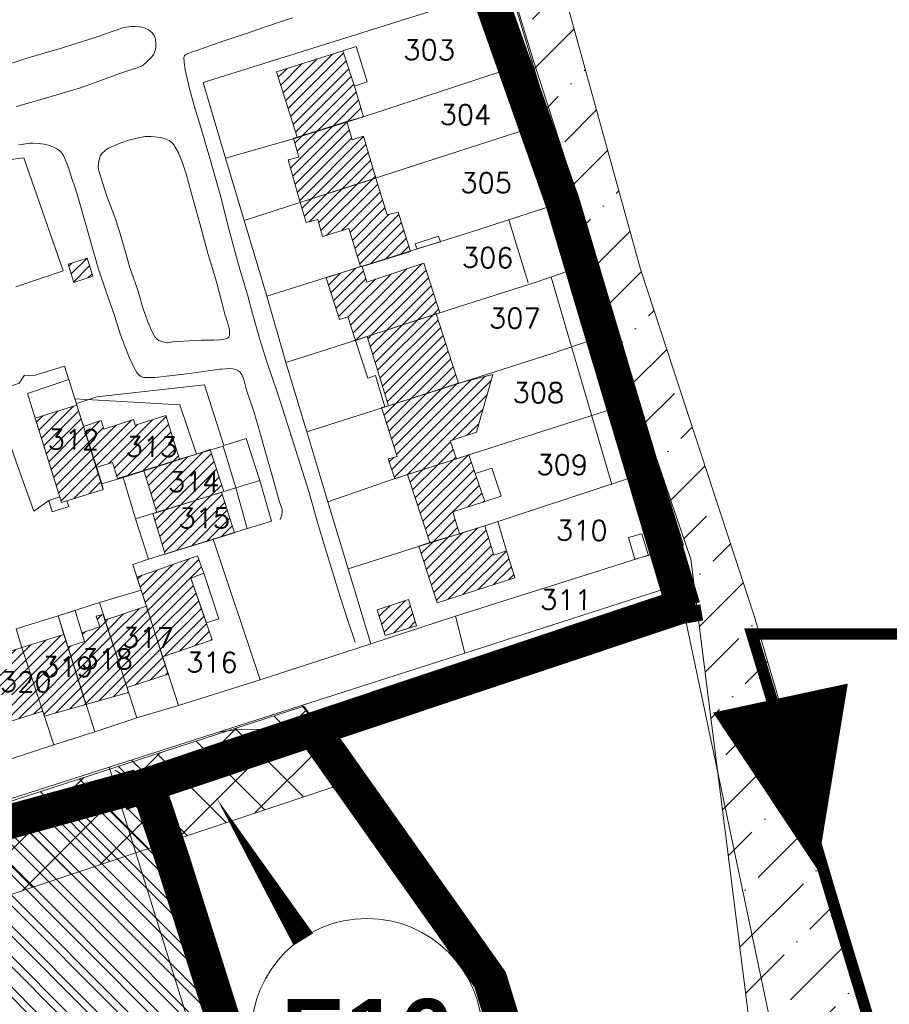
# Model space of a CAD drawing. Header units: metres. Extents: x 578835 to 593571, y 248557 to 255108.
# Tile 225 of 251: x 590069 to 590220, y 254376 to 254548. Entities that reach past the tile are written whole.
import ezdxf

# ---------------------------------------------------------------- set-up
doc = ezdxf.new("R2010")
doc.units = ezdxf.units.M
doc.linetypes.add('CACHEX2', pattern=[0.75, 0.5, -0.25])
doc.linetypes.add('SOLID_LINE', pattern=[0])
for name, color, linetype, lineweight in [('Cad-BATIMENT_BATI_LEGER13', 7, 'SOLID_LINE', 0), ('Cad-BATIMENT_BATI_PRIVE12', 7, 'SOLID_LINE', 0), ('Cad-BATIMENT_BATI_PRIVE12_HACH', 7, 'SOLID_LINE', 0), ('Cad-PARCELLAIRE_PARCELLE1', 250, 'SOLID_LINE', 0), ('Cad-RESEAU_ROUT_LIMITE_DE_VOIE_P23', 8, 'SOLID_LINE', 0), ('Cad-TOPONYMIE_NUMERO_DE_PARCELL182', 250, 'SOLID_LINE', 0), ('ER', 192, 'Continuous', 18), ('PLU', 7, 'CACHEX2', 5), ('PPRI global - contour', 152, 'Continuous', 5), ('PPRI global - hachures', 152, 'Continuous', 5), ('Zoom_Bâti hachures', 250, 'Continuous', 5)]:
    doc.layers.add(name, color=color, linetype=linetype, lineweight=lineweight)
doc.styles.get("Standard").update_dxf_attribs({"font": 'arialbd_0.ttf', "height": 50})
doc.styles.add('TEXTSTYLE_45_11', font='txt.shx', dxfattribs={"oblique": 50})

msp = doc.modelspace()

# ---------------------------------------------------------------- hatches: boundary and pattern name
at = {"layer": 'Cad-BATIMENT_BATI_PRIVE12_HACH', "ltscale": 0.4}
h = msp.add_hatch(dxfattribs=at)
h.set_pattern_fill('ANSI31', color=256, scale=0.4, style=0)
h.paths.add_polyline_path([(590128.37, 254530.61), (590126.78, 254535.93), (590124.77, 254542.12), (590113.21, 254538.46), (590116.81, 254527.07), (590125.47, 254529.81)])
h = msp.add_hatch(dxfattribs=at)
h.set_pattern_fill('ANSI31', color=256, scale=0.4, style=0)
h.paths.add_polyline_path([(590130.51, 254519.98), (590128.33, 254527.25), (590126.4, 254526.65), (590125.47, 254529.81), (590116.81, 254527.07), (590116.16, 254526.9), (590117.1, 254523.63), (590115.24, 254523.14), (590117.35, 254515.74)])
h = msp.add_hatch(dxfattribs=at)
h.set_pattern_fill('ANSI31', color=256, scale=0.4, style=0)
h.paths.add_polyline_path([(590132.45, 254513.56), (590130.51, 254519.98), (590117.35, 254515.74), (590118.39, 254512.26), (590120.41, 254512.77), (590121.23, 254509.83), (590125.81, 254511.21), (590127.86, 254504.59), (590128.1, 254504.61), (590136.53, 254507.22), (590134.39, 254514.05)])
h = msp.add_hatch(dxfattribs=at)
h.set_pattern_fill('ANSI31', color=256, scale=0.4, style=0)
h.paths.add_polyline_path([(590077.98, 254501.82), (590081.27, 254502.89), (590080.27, 254506.02), (590076.97, 254504.97)])
h = msp.add_hatch(dxfattribs=at)
h.set_pattern_fill('ANSI31', color=256, scale=0.4, style=0)
h.paths.add_polyline_path([(590141.64, 254496.5), (590138.84, 254505.18), (590128.91, 254501.89), (590128.1, 254504.61), (590127.86, 254504.59), (590121.84, 254502.63), (590124.18, 254495.36), (590125.63, 254495.81), (590126.97, 254491.69), (590128.97, 254492.42), (590140.99, 254496.33)])
h = msp.add_hatch(dxfattribs=at)
h.set_pattern_fill('ANSI31', color=256, scale=0.4, style=0)
h.paths.add_polyline_path([(590144.9, 254484.29), (590140.99, 254496.33), (590128.97, 254492.42), (590132.7, 254480.36)])
h = msp.add_hatch(dxfattribs=at)
h.set_pattern_fill('ANSI31', color=256, scale=0.4, style=0)
h.paths.add_polyline_path([(590148.01, 254475.74), (590150.87, 254485.8), (590144.9, 254484.29), (590132.7, 254480.36), (590132.06, 254480.2), (590131.49, 254480.03), (590134.19, 254471.56), (590132.66, 254471.11), (590133.78, 254467.64), (590136.03, 254468.38), (590144.53, 254471.1), (590143.44, 254474.25)])
h = msp.add_hatch(dxfattribs=at)
h.set_pattern_fill('ANSI31', color=256, scale=0.4, style=0)
h.paths.add_polyline_path([(590083.08, 254465.8), (590081.86, 254469.6), (590079.61, 254476.76), (590078.47, 254480.46), (590071.24, 254478.18), (590075.78, 254463.52), (590076.74, 254463.82)])
h = msp.add_hatch(dxfattribs=at)
h.set_pattern_fill('ANSI31', color=256, scale=0.4, style=0)
h.paths.add_polyline_path([(590096.33, 254471.05), (590093.95, 254478.65), (590088.65, 254476.98), (590088.33, 254477.95), (590083.19, 254476.29), (590082.73, 254477.81), (590079.61, 254476.76), (590081.86, 254469.6), (590084.67, 254470.5), (590085.57, 254467.68), (590090.15, 254469.08)])
h = msp.add_hatch(dxfattribs=at)
h.set_pattern_fill('ANSI31', color=256, scale=0.4, style=0)
h.paths.add_polyline_path([(590104.05, 254465.46), (590101.7, 254472.73), (590099.3, 254471.96), (590096.33, 254471.05), (590090.15, 254469.08), (590092.41, 254461.8), (590103.65, 254465.31)])
h = msp.add_hatch(dxfattribs=at)
h.set_pattern_fill('ANSI31', color=256, scale=0.4, style=0)
h.paths.add_polyline_path([(590149.44, 254463.71), (590147.79, 254468.59), (590146.69, 254471.84), (590144.53, 254471.1), (590136.03, 254468.38), (590139.91, 254456.56), (590145.05, 254458.11), (590143.91, 254461.91)])
h = msp.add_hatch(dxfattribs=at)
h.set_pattern_fill('ANSI31', color=256, scale=0.4, style=0)
h.paths.add_polyline_path([(590093.84, 254454.56), (590105.89, 254458.25), (590103.65, 254465.31), (590092.41, 254461.8), (590091.68, 254461.63)])
h = msp.add_hatch(dxfattribs=at)
h.set_pattern_fill('ANSI31', color=256, scale=0.4, style=0)
h.paths.add_polyline_path([(590154.68, 254450.45), (590153.22, 254455.12), (590151.06, 254454.38), (590149.47, 254459.49), (590145.05, 254458.11), (590139.91, 254456.56), (590137.98, 254455.95), (590141.2, 254446.08)])
h = msp.add_hatch(dxfattribs=at)
h.set_pattern_fill('ANSI31', color=256, scale=0.4, style=0)
h.paths.add_polyline_path([(590102.03, 254439.65), (590098.32, 254450.37), (590100.55, 254451.23), (590099.48, 254454.26), (590088.91, 254450.57), (590090.58, 254445.47), (590093.38, 254436.69)])
h = msp.add_hatch(dxfattribs=at)
h.set_pattern_fill('ANSI31', color=256, scale=0.4, style=0)
h.paths.add_polyline_path([(590094.37, 254433.65), (590093.38, 254436.69), (590090.58, 254445.47), (590083.36, 254443.08), (590087.23, 254431.37)])
h = msp.add_hatch(dxfattribs=at)
h.set_pattern_fill('ANSI31', color=256, scale=0.4, style=0)
h.paths.add_polyline_path([(590137.58, 254442.1), (590136.21, 254446.65), (590130.76, 254444.86), (590132.12, 254440.41)])
h = msp.add_hatch(dxfattribs=at)
h.set_pattern_fill('ANSI31', color=256, scale=0.4, style=0)
h.paths.add_polyline_path([(590087.23, 254431.37), (590083.36, 254443.08), (590083.03, 254444.06), (590081.82, 254443.73), (590082.47, 254441.89), (590079.34, 254440.85), (590079.8, 254439.33), (590076.91, 254438.41), (590080.06, 254428.42), (590087.47, 254430.5)])
h = msp.add_hatch(dxfattribs=at)
h.set_pattern_fill('ANSI31', color=256, scale=0.4, style=0)
h.paths.add_polyline_path([(590080.06, 254428.42), (590076.91, 254438.41), (590076.24, 254440.59), (590068.93, 254438.3), (590072.58, 254427.23), (590072.82, 254426.36)])
h = msp.add_hatch(dxfattribs=at)
h.set_pattern_fill('ANSI31', color=256, scale=0.4, style=0)
h.paths.add_polyline_path([(590072.58, 254427.23), (590068.93, 254438.3), (590061.87, 254436.03), (590064.96, 254425.81), (590065.19, 254424.94)])
at = {"layer": 'ER', "ltscale": 0.4}
h = msp.add_hatch(dxfattribs=at)
h.set_pattern_fill('ANSI37', color=256, scale=2, style=0)
h.paths.add_polyline_path([(590010.6, 254376.55), (590006.22, 254391.85), (590117.96, 254428.12), (590127.17, 254415.43)])
at = {"layer": 'PPRI global - hachures', "ltscale": 0.4}
h = msp.add_hatch(dxfattribs=at)
h.set_pattern_fill('ANSI36', color=256, scale=2, style=0)
h.paths.add_polyline_path([(590256.64, 254237.65), (590216.05, 254376.92), (590196.3, 254443.81), (590176.56, 254504.12), (590159, 254567.73), (590152.42, 254557.86), (590171.07, 254495.35), (590185.33, 254453.68), (590201.79, 254323.18), (590228.12, 254263.97), (590228.12, 254226.68), (590218.24, 254212.43), (590169.85, 254215.39), (590146.81, 254220.88), (590132.55, 254234.04), (590110.61, 254234.04), (590099.64, 254221.97), (590090.86, 254204.43), (590064.53, 254185.79), (590041.49, 254185.79), (590023.94, 254187.98), (590006.39, 254203.33), (589971.28, 254215.39), (589951.53, 254209.91), (589935.08, 254198.95), (589929.59, 254179.21), (589930.69, 254150.69), (589953.73, 254116.7), (590003.1, 254052), (590030.52, 254002.65), (590083.18, 253931.37), (590118.33, 253897), (590136.32, 253884.05), (590366.81, 253890.83), (590352.09, 253937.18), (590316.98, 254047.94)])
at = {"layer": 'Zoom_Bâti hachures', "ltscale": 0.4}
h = msp.add_hatch(dxfattribs=at)
h.set_pattern_fill('ANSI32', color=256, scale=10, angle=90, style=0)
h.set_pattern_definition([(135, (0, 0), (-2.65165043, -2.65165043), []), (135, (1e-16, 1.7678), (-2.65165043, -2.65165043), [])])
h.paths.add_polyline_path([(589628.44, 254270.29), (589649.4, 254173.5), (589681.19, 254075.98), (590061.99, 254205.28), (590036.7, 254291.24), (590120.52, 254319.41), (590090.89, 254416.21), (589637.11, 254276.07)])

# ---------------------------------------------------------------- linework, layer by layer
at = {"layer": 'Cad-BATIMENT_BATI_LEGER13'}
for points in [[(590129.02, 254536.69), (590127.09, 254542.87), (590124.77, 254542.12), (590126.78, 254535.93), (590129.02, 254536.69), (590129.02, 254536.69)], [(590129.02, 254536.69), (590127.09, 254542.87), (590124.77, 254542.12), (590126.78, 254535.93), (590129.02, 254536.69), (590129.02, 254536.69)], [(590137.65, 254507.65), (590141.75, 254508.88), (590141.42, 254509.86), (590137.33, 254508.51), (590137.65, 254507.65), (590137.65, 254507.65)], [(590137.65, 254507.65), (590141.75, 254508.88), (590141.42, 254509.86), (590137.33, 254508.51), (590137.65, 254507.65), (590137.65, 254507.65)], [(590132.7, 254480.36), (590128.97, 254492.42), (590126.97, 254491.69), (590129.08, 254485.19), (590130.44, 254485.64), (590132.06, 254480.2), (590132.7, 254480.36), (590132.7, 254480.36)], [(590132.7, 254480.36), (590128.97, 254492.42), (590126.97, 254491.69), (590129.08, 254485.19), (590130.44, 254485.64), (590132.06, 254480.2), (590132.7, 254480.36), (590132.7, 254480.36)], [(590152.33, 254464.63), (590150.68, 254469.51), (590147.79, 254468.59), (590149.44, 254463.71), (590152.33, 254464.63), (590152.33, 254464.63)], [(590152.33, 254464.63), (590150.68, 254469.51), (590147.79, 254468.59), (590149.44, 254463.71), (590152.33, 254464.63), (590152.33, 254464.63)], [(590077.08, 254462.84), (590076.74, 254463.82), (590075.78, 254463.52), (590075.53, 254464.49), (590073.6, 254463.89), (590074.19, 254461.93), (590077.08, 254462.84), (590077.08, 254462.84)], [(590077.08, 254462.84), (590076.74, 254463.82), (590075.78, 254463.52), (590075.53, 254464.49), (590073.6, 254463.89), (590074.19, 254461.93), (590077.08, 254462.84), (590077.08, 254462.84)], [(590153.22, 254455.12), (590151.72, 254460.23), (590149.47, 254459.49), (590151.06, 254454.38), (590153.22, 254455.12), (590153.22, 254455.12)], [(590153.22, 254455.12), (590151.72, 254460.23), (590149.47, 254459.49), (590151.06, 254454.38), (590153.22, 254455.12), (590153.22, 254455.12)], [(590175.59, 254453.66), (590177.93, 254454.3), (590176.78, 254458.11), (590174.45, 254457.47), (590175.59, 254453.66), (590175.59, 254453.66)], [(590175.59, 254453.66), (590177.93, 254454.3), (590176.78, 254458.11), (590174.45, 254457.47), (590175.59, 254453.66), (590175.59, 254453.66)], [(590103.2, 254443.31), (590100.55, 254451.23), (590098.32, 254450.37), (590101.04, 254442.57), (590103.2, 254443.31), (590103.2, 254443.31)], [(590103.2, 254443.31), (590100.55, 254451.23), (590098.32, 254450.37), (590101.04, 254442.57), (590103.2, 254443.31), (590103.2, 254443.31)], [(590079.34, 254440.85), (590078.19, 254444.77), (590075.21, 254443.84), (590076.24, 254440.59), (590076.91, 254438.41), (590079.8, 254439.33), (590079.34, 254440.85), (590079.34, 254440.85)], [(590079.34, 254440.85), (590078.19, 254444.77), (590075.21, 254443.84), (590076.24, 254440.59), (590076.91, 254438.41), (590079.8, 254439.33), (590079.34, 254440.85), (590079.34, 254440.85)]]:
    msp.add_lwpolyline(points, close=True, dxfattribs=at)
at = {"layer": 'Cad-BATIMENT_BATI_PRIVE12'}
for points in [[(590128.37, 254530.61), (590126.78, 254535.93), (590126.78, 254535.93), (590124.77, 254542.12), (590113.21, 254538.46), (590116.81, 254527.07), (590125.47, 254529.81), (590128.37, 254530.61), (590128.37, 254530.61)], [(590130.51, 254519.98), (590128.33, 254527.25), (590126.4, 254526.65), (590125.47, 254529.81), (590116.81, 254527.07), (590116.16, 254526.9), (590117.1, 254523.63), (590115.24, 254523.14), (590117.35, 254515.74), (590130.51, 254519.98), (590130.51, 254519.98)], [(590132.45, 254513.56), (590130.51, 254519.98), (590117.35, 254515.74), (590118.39, 254512.26), (590120.41, 254512.77), (590121.23, 254509.83), (590125.81, 254511.21), (590127.86, 254504.59), (590128.1, 254504.61), (590136.53, 254507.22), (590134.39, 254514.05), (590132.45, 254513.56), (590132.45, 254513.56)], [(590077.98, 254501.82), (590081.27, 254502.89), (590080.27, 254506.02), (590076.97, 254504.97), (590077.98, 254501.82), (590077.98, 254501.82)], [(590141.64, 254496.5), (590138.84, 254505.18), (590128.91, 254501.89), (590128.1, 254504.61), (590127.86, 254504.59), (590121.84, 254502.63), (590124.18, 254495.36), (590125.63, 254495.81), (590126.97, 254491.69), (590128.97, 254492.42), (590140.99, 254496.33), (590141.64, 254496.5), (590141.64, 254496.5)], [(590144.9, 254484.29), (590140.99, 254496.33), (590128.97, 254492.42), (590132.7, 254480.36), (590144.9, 254484.29), (590144.9, 254484.29)], [(590148.01, 254475.74), (590150.87, 254485.8), (590144.9, 254484.29), (590132.7, 254480.36), (590132.06, 254480.2), (590131.49, 254480.03), (590134.19, 254471.56), (590132.66, 254471.11), (590133.78, 254467.64), (590136.03, 254468.38), (590144.53, 254471.1), (590143.44, 254474.25), (590148.01, 254475.74), (590148.01, 254475.74)], [(590083.08, 254465.8), (590081.86, 254469.6), (590079.61, 254476.76), (590078.47, 254480.46), (590071.24, 254478.18), (590075.78, 254463.52), (590076.74, 254463.82), (590083.08, 254465.8), (590083.08, 254465.8)], [(590096.33, 254471.05), (590093.95, 254478.65), (590088.65, 254476.98), (590088.33, 254477.95), (590083.19, 254476.29), (590082.73, 254477.81), (590079.61, 254476.76), (590081.86, 254469.6), (590084.67, 254470.5), (590085.57, 254467.68), (590090.15, 254469.08), (590096.33, 254471.05), (590096.33, 254471.05)], [(590104.05, 254465.46), (590101.7, 254472.73), (590099.3, 254471.96), (590096.33, 254471.05), (590090.15, 254469.08), (590092.41, 254461.8), (590103.65, 254465.31), (590104.05, 254465.46), (590104.05, 254465.46)], [(590149.44, 254463.71), (590147.79, 254468.59), (590146.69, 254471.84), (590144.53, 254471.1), (590136.03, 254468.38), (590139.91, 254456.56), (590145.05, 254458.11), (590143.91, 254461.91), (590149.44, 254463.71), (590149.44, 254463.71)], [(590093.84, 254454.56), (590105.89, 254458.25), (590103.65, 254465.31), (590092.41, 254461.8), (590091.68, 254461.63), (590093.84, 254454.56), (590093.84, 254454.56)], [(590154.68, 254450.45), (590153.22, 254455.12), (590151.06, 254454.38), (590149.47, 254459.49), (590145.05, 254458.11), (590139.91, 254456.56), (590137.98, 254455.95), (590141.2, 254446.08), (590154.68, 254450.45), (590154.68, 254450.45)], [(590102.03, 254439.65), (590098.32, 254450.37), (590100.55, 254451.23), (590099.48, 254454.26), (590088.91, 254450.57), (590090.58, 254445.47), (590093.38, 254436.69), (590102.03, 254439.65), (590102.03, 254439.65)], [(590094.37, 254433.65), (590093.38, 254436.69), (590090.58, 254445.47), (590083.36, 254443.08), (590087.23, 254431.37), (590094.37, 254433.65), (590094.37, 254433.65)], [(590137.58, 254442.1), (590136.21, 254446.65), (590130.76, 254444.86), (590132.12, 254440.41), (590137.58, 254442.1), (590137.58, 254442.1)], [(590087.23, 254431.37), (590083.36, 254443.08), (590083.03, 254444.06), (590081.82, 254443.73), (590082.47, 254441.89), (590079.34, 254440.85), (590079.8, 254439.33), (590076.91, 254438.41), (590080.06, 254428.42), (590087.47, 254430.5), (590087.23, 254431.37), (590087.23, 254431.37)], [(590080.06, 254428.42), (590076.91, 254438.41), (590076.24, 254440.59), (590068.93, 254438.3), (590072.58, 254427.23), (590072.82, 254426.36), (590080.06, 254428.42), (590080.06, 254428.42)], [(590072.58, 254427.23), (590068.93, 254438.3), (590061.87, 254436.03), (590064.96, 254425.81), (590065.19, 254424.94), (590072.58, 254427.23), (590072.58, 254427.23)]]:
    msp.add_lwpolyline(points, close=True, dxfattribs=at)
at = {"layer": 'Cad-PARCELLAIRE_PARCELLE1'}
for points in [[(590153.97, 254553.39), (590100.43, 254536.6), (590104.34, 254523.45), (590107.57, 254512.57), (590111.56, 254499.43), (590114.84, 254487.88), (590118.5, 254475.82), (590122.17, 254463.64), (590125.7, 254452.02), (590129.61, 254438.96), (590110.36, 254432.66), (590102.19, 254457.16), (590108.14, 254459), (590106.14, 254466.08), (590103.95, 254473.36), (590099.3, 254471.96), (590096.42, 254480.53), (590078.13, 254481.54), (590077.11, 254484.91), (590069.89, 254482.52), (590075.78, 254463.52), (590083.08, 254465.8), (590082.76, 254466.78), (590086.54, 254467.88), (590088.71, 254460.7), (590090.96, 254453.65), (590088.23, 254452.74), (590089.68, 254448.29), (590082.44, 254446.13), (590075.21, 254443.84), (590067.92, 254441.56), (590068.93, 254438.3), (590061.87, 254436.03)], [(589918, 254371.48), (589949.69, 254381.62), (589951.27, 254382.43), (589954.56, 254383.48), (589955.5, 254383.01), (589981.96, 254391.82), (590006.2, 254399.44), (590013.9, 254401.99), (590020.72, 254404.12), (590032.76, 254407.93), (590054.02, 254414.86), (590067.02, 254418.96), (590074.47, 254421.37), (590081.62, 254423.66), (590088.92, 254426.05), (590096.15, 254428.22), (590110.36, 254432.66), (590129.61, 254438.96), (590144.37, 254443.78), (590145.99, 254437.34), (590084.12, 254417.5), (590005.81, 254392.38), (589816.34, 254331.9)]]:
    msp.add_lwpolyline(points, dxfattribs=at)
for points in [[(590153.97, 254553.39), (590157.96, 254540.36), (590128.37, 254530.61), (590115.93, 254526.76), (590104.34, 254523.45), (590100.43, 254536.6), (590153.97, 254553.39), (590153.97, 254553.39)], [(590104.34, 254523.45), (590107.57, 254512.57), (590161.31, 254529.93), (590157.96, 254540.36), (590128.37, 254530.61), (590115.93, 254526.76), (590104.34, 254523.45), (590104.34, 254523.45)], [(590107.57, 254512.57), (590161.31, 254529.93), (590165.58, 254516.58), (590146.96, 254510.55), (590111.56, 254499.43), (590107.57, 254512.57), (590107.57, 254512.57)], [(590165.58, 254516.58), (590168.9, 254505.5), (590158.57, 254501.94), (590145.25, 254497.7), (590123.43, 254490.61), (590114.84, 254487.88), (590111.56, 254499.43), (590146.96, 254510.55), (590165.58, 254516.58), (590165.58, 254516.58)], [(590168.9, 254505.5), (590172.4, 254493.3), (590161.19, 254489.45), (590131.26, 254479.9), (590118.5, 254475.82), (590114.84, 254487.88), (590123.43, 254490.61), (590145.25, 254497.7), (590158.57, 254501.94), (590168.9, 254505.5), (590168.9, 254505.5)], [(590118.5, 254475.82), (590131.26, 254479.9), (590161.19, 254489.45), (590172.4, 254493.3), (590175.75, 254481.1), (590158.09, 254475.48), (590133.54, 254467.61), (590122.17, 254463.64), (590118.5, 254475.82), (590118.5, 254475.82)], [(590078.13, 254481.54), (590077.11, 254484.91), (590069.89, 254482.52), (590075.78, 254463.52), (590083.08, 254465.8), (590082.74, 254467), (590078.13, 254481.54), (590078.13, 254481.54)], [(590099.3, 254471.96), (590096.42, 254480.53), (590078.13, 254481.54), (590082.74, 254467), (590082.76, 254466.78), (590086.54, 254467.88), (590099.3, 254471.96), (590099.3, 254471.96)], [(590125.7, 254452.02), (590137.75, 254455.82), (590149.47, 254459.49), (590179.05, 254469.23), (590175.75, 254481.1), (590158.09, 254475.48), (590133.54, 254467.61), (590122.17, 254463.64), (590125.7, 254452.02), (590125.7, 254452.02)], [(590106.14, 254466.08), (590103.95, 254473.36), (590099.3, 254471.96), (590086.54, 254467.88), (590088.71, 254460.7), (590106.14, 254466.08), (590106.14, 254466.08)], [(590179.05, 254469.23), (590179.85, 254469.52), (590183.95, 254456.27), (590144.37, 254443.78), (590129.61, 254438.96), (590125.7, 254452.02), (590137.75, 254455.82), (590149.47, 254459.49), (590179.05, 254469.23), (590179.05, 254469.23)], [(590090.96, 254453.65), (590102.19, 254457.16), (590108.14, 254459), (590106.14, 254466.08), (590088.71, 254460.7), (590090.96, 254453.65), (590090.96, 254453.65)], [(590089.68, 254448.29), (590096.15, 254428.22), (590110.36, 254432.66), (590102.19, 254457.16), (590090.96, 254453.65), (590088.23, 254452.74), (590089.68, 254448.29), (590089.68, 254448.29)], [(590144.37, 254443.78), (590145.99, 254437.34), (590183.13, 254449.29), (590183.95, 254456.27), (590144.37, 254443.78), (590144.37, 254443.78)], [(590084.12, 254417.5), (590145.99, 254437.34), (590183.13, 254449.29), (590208.3, 254329.9), (590215.62, 254299.87), (590232.24, 254239.73), (590146.61, 254216.45), (590084.12, 254417.5), (590084.12, 254417.5)], [(590089.68, 254448.29), (590082.44, 254446.13), (590088.92, 254426.05), (590096.15, 254428.22), (590089.68, 254448.29), (590089.68, 254448.29)], [(590075.21, 254443.84), (590081.62, 254423.66), (590088.92, 254426.05), (590082.44, 254446.13), (590075.21, 254443.84), (590075.21, 254443.84)], [(590068.93, 254438.3), (590074.47, 254421.37), (590081.62, 254423.66), (590075.21, 254443.84), (590067.92, 254441.56), (590068.93, 254438.3), (590068.93, 254438.3)], [(590068.93, 254438.3), (590061.87, 254436.03), (590067.02, 254418.96), (590074.47, 254421.37), (590068.93, 254438.3), (590068.93, 254438.3)], [(590023.51, 254334.13), (590030.64, 254311.1), (590032.81, 254304.03), (590035.19, 254296.32), (590038.26, 254286.33), (590041.24, 254276.43), (590046.07, 254260.23), (590047.93, 254253.81), (590051.11, 254243.38), (590055.08, 254230.56), (590056.68, 254225.34), (590056.9, 254224.58), (590063.12, 254204.71), (590066.27, 254194.72), (590146.61, 254216.45), (590084.12, 254417.5), (590005.81, 254392.38), (590007.51, 254386.84), (590016.1, 254358.36), (590017.69, 254353.15), (590021.71, 254339.77), (590023.51, 254334.13), (590023.51, 254334.13)]]:
    msp.add_lwpolyline(points, close=True, dxfattribs=at)
at = {"layer": 'Cad-RESEAU_ROUT_LIMITE_DE_VOIE_P23'}
for p, q in [((590153.64, 254512.69), (590157.01, 254501.77)), ((590160.98, 254502.76), (590171.59, 254466.66))]:
    msp.add_line(p, q, dxfattribs=at)
for points in [[(590153.02, 254538.75), (590153.52, 254548.86), (590152.4, 254552.89)], [(590126.89, 254439.23), (590125.71, 254442.81), (590124.3, 254447.1), (590122.52, 254452.96), (590120.5, 254459.5), (590118.84, 254465.46), (590116.27, 254473.53), (590113.78, 254481.34), (590111.89, 254487.04), (590111.56, 254488.01), (590110.31, 254491.9), (590109.1, 254496.18), (590108.21, 254499.49), (590106.93, 254503.7), (590106.12, 254506.64), (590104.97, 254510.9), (590104.69, 254512.02), (590103.59, 254516.5), (590101.98, 254522.2), (590100.64, 254526.8), (590099.7, 254529.93), (590098.97, 254532.39), (590097.98, 254535.95), (590097.83, 254536.52), (590097.32, 254538.79), (590097.14, 254540.09), (590097.11, 254540.94), (590097.13, 254541.05), (590097.22, 254541.27), (590097.38, 254541.43), (590097.57, 254541.55), (590098.43, 254541.86), (590099.99, 254542.42), (590103.07, 254543.49), (590105.69, 254544.36), (590107.84, 254545.04), (590111.1, 254546.24), (590115.99, 254547.83)], [(590080.76, 254536.23), (590085.81, 254538.09), (590088.24, 254538.93), (590089, 254539.16), (590089.74, 254539.43), (590090.05, 254539.64), (590090.55, 254540.06), (590091.49, 254540.98), (590091.86, 254541.51), (590092.09, 254542.1), (590092.21, 254542.76), (590092.24, 254543.46), (590092.15, 254544.15), (590091.92, 254544.78), (590091.54, 254545.31), (590090.93, 254545.78), (590090.22, 254546.09), (590089.44, 254546.29), (590088.64, 254546.36), (590087.85, 254546.34), (590086.68, 254546.17), (590084.42, 254545.43), (590082.17, 254544.61), (590080.93, 254544.21), (590075.97, 254542.6), (590072.38, 254541.59), (590069.98, 254540.88), (590068.73, 254540.48), (590066.23, 254539.67)], [(590067.97, 254532.41), (590070.22, 254533.07), (590075.01, 254534.44), (590078.96, 254535.63), (590080.76, 254536.23)], [(590113.86, 254460.58), (590113.99, 254460.84), (590114.17, 254461.37), (590114.23, 254461.93), (590114.18, 254462.32), (590113.69, 254463.84), (590112.65, 254467.6), (590111.02, 254473.27), (590110.71, 254474.38), (590109.47, 254478.79), (590109.21, 254479.56), (590108.02, 254483.08), (590107.54, 254484.94), (590107.44, 254485.21), (590107.21, 254485.74), (590106.89, 254486.19), (590106.66, 254486.37), (590106.14, 254486.65), (590105.59, 254486.79), (590105.19, 254486.82), (590103.57, 254486.71), (590103.37, 254486.7), (590101.27, 254486.42), (590098.57, 254486.05), (590095.14, 254485.63), (590092.07, 254485.29), (590090.1, 254485.28), (590089.67, 254485.44), (590089.25, 254485.76), (590088.92, 254486.16), (590088.39, 254487.1), (590088.16, 254487.57), (590087.57, 254488.82), (590086.8, 254490.73), (590086.01, 254492.9), (590085.83, 254493.45), (590085.03, 254496.06), (590083.59, 254500.16), (590082.27, 254504.12), (590081.21, 254507.76), (590079.95, 254512.31), (590078.56, 254517.16), (590077.93, 254518.95), (590077.78, 254519.4), (590076.91, 254522.12), (590076.27, 254523.69), (590076.05, 254524.06), (590075.69, 254524.52), (590075.26, 254524.9), (590075.02, 254525.06), (590074.28, 254525.43), (590073.5, 254525.7), (590073.1, 254525.81), (590072, 254525.98), (590070.89, 254526.05), (590070.34, 254526.03), (590068.38, 254525.76)], [(590104.31, 254496.08), (590104.01, 254497.25), (590102.75, 254501.93), (590101.35, 254506.7), (590099.85, 254512.04), (590098.33, 254517.7), (590097.48, 254520.68), (590096.86, 254522.64), (590096.63, 254523.22), (590096.14, 254524.37), (590095.55, 254525.47), (590095.39, 254525.72), (590095, 254526.15), (590094.53, 254526.5), (590094.26, 254526.65), (590093.69, 254526.88), (590093.08, 254527.02), (590092.53, 254527.11), (590091.43, 254527.23), (590090.34, 254527.19), (590089.44, 254527.04), (590087.69, 254526.6), (590085.99, 254526.02), (590085.32, 254525.76), (590083.99, 254525.16), (590083.4, 254524.78), (590082.86, 254524.31), (590082.58, 254523.92), (590082.28, 254522.99), (590082.21, 254522), (590082.27, 254521.39), (590082.99, 254519.03), (590083.72, 254516.81), (590085.06, 254513.14), (590085.91, 254510.68), (590087, 254506.9), (590087.72, 254504.38), (590087.97, 254503.6), (590089.08, 254500.49), (590090.04, 254497.25), (590090.78, 254495.12), (590091, 254494.56), (590091.48, 254493.45), (590092.04, 254492.38), (590092.15, 254492.21), (590092.44, 254491.92), (590092.77, 254491.69), (590093.01, 254491.58), (590094.06, 254491.33), (590094.27, 254491.32), (590095.1, 254491.48), (590099.01, 254491.72), (590100.19, 254491.77), (590102.31, 254491.79), (590103.41, 254491.82), (590104.13, 254491.92), (590104.32, 254491.98), (590104.69, 254492.12), (590104.95, 254492.38), (590105.03, 254492.61), (590105.04, 254493.62), (590104.95, 254494.05), (590104.45, 254495.68), (590104.31, 254496.08)], [(590067.87, 254501.07), (590076.09, 254503.85), (590069.27, 254523.48), (590050.54, 254521.1)], [(590077.09, 254484.86), (590076.33, 254487.24), (590070.85, 254485.58), (590069.34, 254485.67), (590068.45, 254484.28), (590063.67, 254482.62), (590068.34, 254469.46), (590071.01, 254462.05), (590073.59, 254463.89)], [(590106.12, 254466.08), (590110.31, 254467.38), (590107.92, 254474.64), (590104.04, 254473.42), (590100.68, 254484.03), (590081.96, 254481.91), (590078.48, 254480.74)], [(590108.15, 254458.99), (590112.32, 254460.26), (590110.31, 254467.38)], [(590154.32, 254369.84), (590151.84, 254376.94), (590149.51, 254383.09), (590146.29, 254389.65), (590142.6, 254395.02), (590138.23, 254400.7), (590133.93, 254406.5), (590129.88, 254412.04), (590126.07, 254417.59), (590122.85, 254421.99), (590120.46, 254424.66), (590117.62, 254428.24)], [(590152.27, 254371.51), (590150.21, 254376.92), (590149.22, 254379.85), (590148.1, 254382.58), (590146.48, 254386.34), (590145.03, 254389.27), (590142.93, 254392.54), (590140.57, 254395.63), (590137.58, 254399.24), (590134.26, 254403.31), (590131.71, 254407), (590128.89, 254411.14), (590126.12, 254415.28), (590123.43, 254418.56), (590120.66, 254421.06), (590117.79, 254422.72), (590116.87, 254423.2), (590113.81, 254424.13), (590110.73, 254424.04), (590107.21, 254424.11), (590103.84, 254423.7), (590103.11, 254423.58)], [(590087.96, 254418.73), (590090.39, 254416.4), (590092.88, 254412.82), (590094.45, 254409.13), (590096.76, 254399.31), (590097.29, 254396.31), (590098.62, 254390.63), (590100.07, 254385.21), (590101.92, 254379.73), (590104.56, 254372.41)], [(590085.11, 254416.94), (590086.48, 254416.16), (590087.66, 254415.08), (590088.7, 254413.81), (590090.64, 254411.13), (590091.02, 254410.53), (590092.03, 254407.85), (590093.76, 254401.24), (590095.19, 254396.17), (590096.88, 254389.6), (590098.05, 254385.24), (590098.35, 254384.22), (590099.7, 254380.16), (590101.69, 254375.03)]]:
    msp.add_lwpolyline(points, dxfattribs=at)
at = {"layer": 'ER', "ltscale": 0.4}
msp.add_lwpolyline([(590010.6, 254376.55), (590006.22, 254391.85), (590117.96, 254428.12), (590127.17, 254415.43), (590127.17, 254415.43)], close=True, dxfattribs=at)
msp.add_lwpolyline([(590102.76, 254412.15, 0, 4, 0), (590117.9, 254387.53, 6, 6, 0)], format="xyseb", dxfattribs=at)
msp.add_circle((590128.94, 254371.09), 20.08, dxfattribs=at)
at = {"layer": 'PLU', "color": 7, "ltscale": 2, "const_width": 6}
for points in [[(590184, 254445.33), (590163.01, 254515.69), (590146.61, 254562.14), (590134.84, 254618.45), (590119.38, 254659.4), (590110.82, 254706.86)], [(590086.13, 254412.89), (590185.96, 254446.22)], [(590184.49, 254442.5), (590184, 254445.33)], [(590119.13, 254424.66), (590150.4, 254380.49), (590159.18, 254351.65), (590161.69, 254317.79), (590170.48, 254286.44), (590184.28, 254253.84), (590180.52, 254233.78), (590183.03, 254216.23), (590206.87, 254192.4), (590209.38, 254184.88), (590218.21, 254126.81), (590224.48, 254065.37), (590224.48, 254034.02), (590235.78, 254023.99), (590252.09, 253993.9), (590252.09, 253956.28), (590252.09, 253932.45), (590253.39, 253915.7), (590244.61, 253896.89), (590201.94, 253890.62), (590159.27, 253878.08), (590138.26, 253874.73)], [(590005.31, 254391.06), (590089.24, 254414.19)], [(590119.45, 254316.21), (590108.01, 254360.6), (590095.2, 254401.18), (590091.65, 254411.8)]]:
    msp.add_lwpolyline(points, dxfattribs=at)
at = {"layer": 'PLU', "color": 7, "linetype": 'Continuous', "ltscale": 2}
msp.add_lwpolyline([(590207.31, 254399.72, 0, 24, 0), (590200.9, 254429.51, 6, 6, 0)], format="xyseb", dxfattribs=at)
at = {"layer": 'PLU', "color": 7, "linetype": 'Continuous', "ltscale": 2, "const_width": 2}
msp.add_lwpolyline([(590276.61, 254440.66), (590195.93, 254440.66), (590246.07, 254275.18), (590294.47, 254111.48)], dxfattribs=at)
at = {"layer": 'PPRI global - contour'}
msp.add_lwpolyline([(590256.64, 254237.65), (590216.05, 254376.92), (590196.3, 254443.81), (590176.56, 254504.12), (590159, 254567.73), (590152.42, 254557.86), (590171.07, 254495.35), (590185.33, 254453.68), (590201.79, 254323.18), (590228.12, 254263.97)], dxfattribs=at).dxf.unprotected_set("ltscale", 0)
at = {"layer": 'Zoom_Bâti hachures', "linetype": 'Continuous', "ltscale": 0.4}
msp.add_lwpolyline([(589628.44, 254270.29), (589649.4, 254173.5), (589681.19, 254075.98), (590061.99, 254205.28), (590036.7, 254291.24), (590120.52, 254319.41), (590090.89, 254416.21), (589637.11, 254276.07)], close=True, dxfattribs=at)

# ---------------------------------------------------------------- texts
at = {"layer": 'Cad-TOPONYMIE_NUMERO_DE_PARCELL182', "style": 'TEXTSTYLE_45_11'}
for s, p in [('303', (590135.28, 254540.55)), ('304', (590141.59, 254529.27)), ('305', (590145.19, 254517.43)), ('306', (590145.46, 254504.41)), ('307', (590150.18, 254493.88)), ('308', (590154.29, 254480.91)), ('312', (590073.39, 254472.79)), ('313', (590086.97, 254471.53)), ('309', (590158.44, 254468.38)), ('314', (590094.33, 254465.42)), ('315', (590096.14, 254459.1)), ('310', (590161.84, 254456.96)), ('311', (590159.07, 254444.91)), ('317', (590086.32, 254438.31)), ('319', (590072.37, 254433.24)), ('318', (590079.22, 254434.59)), ('316', (590097.48, 254434.02)), ('320', (590065.09, 254430.62))]:
    msp.add_text(s, height=3.491, rotation=359.5887, dxfattribs=at).set_placement(p)
at = {"layer": 'ER', "ltscale": 0.4, "insert": (590128.94, 254371.09), "char_height": 12, "width": 16.8329, "attachment_point": 5}
msp.add_mtext('{\\fArial|b1|i0|c238|p34;E}16', dxfattribs=at)

doc.saveas('drawing.dxf')
